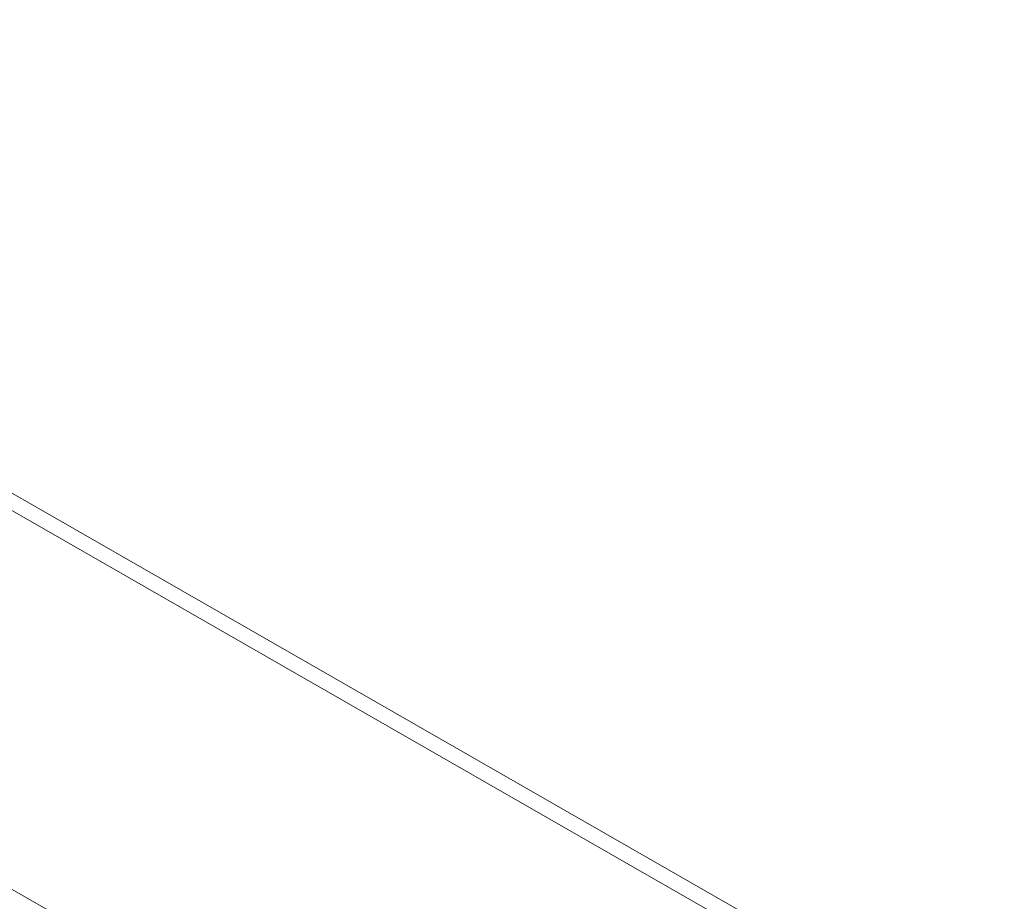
# Model space of a CAD drawing. Header units: centimetres. Extents: x -24.5 to 49.7, y -16.6 to 18.4.
# Tile 104 of 248: x -14.113 to -13.633, y -7.173 to -6.743. Entities that reach past the tile are written whole.
import ezdxf

# ---------------------------------------------------------------- set-up
doc = ezdxf.new("R2010")
doc.units = ezdxf.units.CM
doc.header["$MEASUREMENT"] = 0
doc.layers.add('layer 1', color=7, linetype='Continuous')

msp = doc.modelspace()

# ---------------------------------------------------------------- linework, layer by layer
at = {"layer": 'layer 1', "color": 1, "lineweight": 0}
msp.add_open_spline([(24.98821, 18.39808), (24.98821, 18.39808), (24.98821, -16.60193), (24.98821, -16.60193), (24.98821, -16.60193), (-24.51772, -16.60193), (-24.51772, -16.60193), (-24.51772, -16.60193), (-24.51772, 18.39808), (-24.51772, 18.39808), (-24.51772, 18.39808), (24.98821, 18.39808), (24.98821, 18.39808)], degree=3, knots=[0, 0, 0, 0, 0.25, 0.25, 0.25, 0.5, 0.5, 0.5, 0.75, 0.75, 0.75, 1, 1, 1, 1], dxfattribs=at)
at = {"layer": 'layer 1', "color": 5, "lineweight": 0}
msp.add_open_spline([(-23.26688, 17.18067), (-23.26688, 17.18067), (-23.26688, -15.60944), (-23.26688, -15.60944), (-23.26688, -15.60944), (23.98644, -15.60944), (23.98644, -15.60944)], degree=3, knots=[0, 0, 0, 0, 0.5, 0.5, 0.5, 1, 1, 1, 1], dxfattribs=at)
at = {"layer": 'layer 1', "lineweight": 9}
for points in [[(-18.95873, -7.952), (-18.95873, -7.952), (-13.17496, -4.63457), (-13.17496, -4.63457)], [(-18.91328, -7.95642), (-18.91328, -7.95642), (-13.12951, -4.63898), (-13.12951, -4.63898)], [(-14.4562, -6.77936), (-14.4562, -6.77936), (-13.24876, -7.47192), (-13.24876, -7.47192)], [(-13.26367, -7.47192), (-13.26367, -7.47192), (-14.4562, -6.7879), (-14.4562, -6.7879)], [(-14.09148, -7.18178), (-14.09148, -7.18178), (-14.61719, -6.88024), (-14.61719, -6.88024)], [(-14.09148, -7.19905), (-14.09148, -7.19905), (-14.61719, -6.89752), (-14.61719, -6.89752)]]:
    msp.add_open_spline(points, degree=3, dxfattribs=at)

doc.saveas('drawing.dxf')
